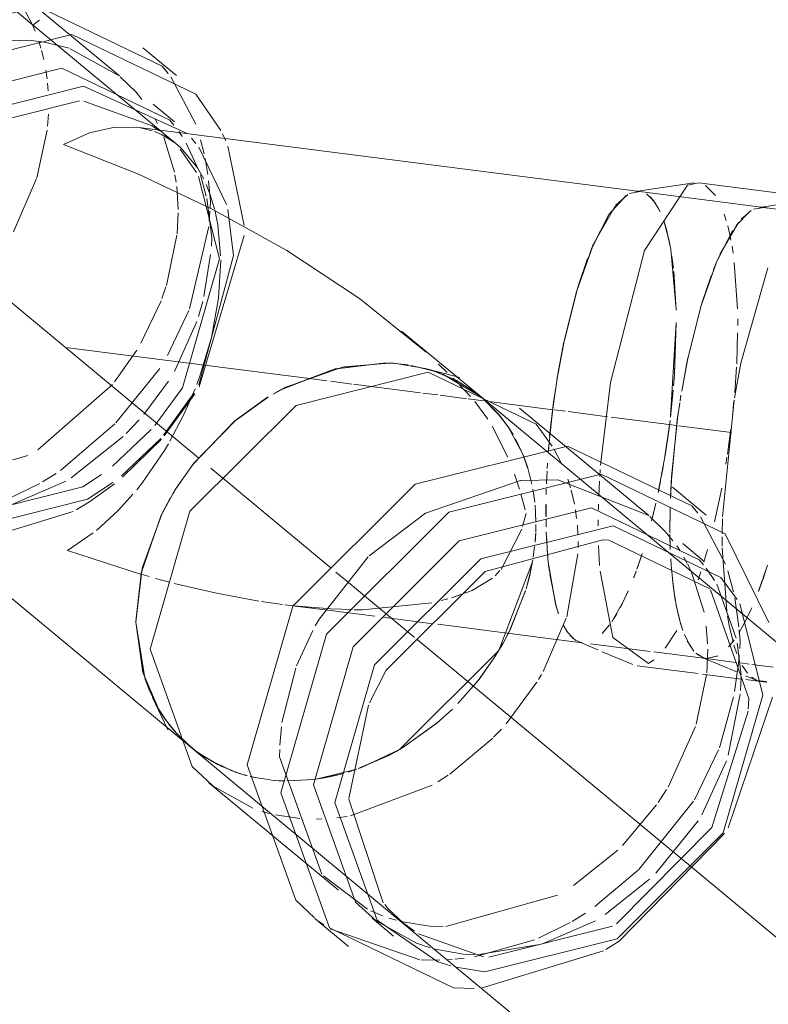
# Model space of a CAD drawing. Header units: millimetres. Extents: x -121 to 34184, y -147 to 33428.
# Tile 38 of 107: x 9452 to 9534, y 22972 to 23080. Entities that reach past the tile are written whole.
import ezdxf

# ---------------------------------------------------------------- set-up
doc = ezdxf.new("R2010")
doc.units = ezdxf.units.MM
doc.linetypes.add('ADSK_Осевая', pattern=[700, 500, -100, 0, -100])
doc.layers.add('P-PIPE-____-CNTR', color=3, linetype='ADSK_Осевая', lineweight=20)
doc.layers.add('P-PIPE-____-OTLN', color=3, linetype='Continuous', lineweight=20)

# ---------------------------------------------------------------- blocks, each defined once
blk = doc.blocks.new('ADSK_ППР_Отвод канализационный_Составной - Отвод раструбный-V14-_3D_ копия 1')
at = {"layer": 'P-PIPE-____-OTLN', "color": 22}
for p, q in [((7516.33, 23060.78), (7509.88, 23059.84)), ((7566.97, 23052.62), (7510.35, 23059.84)), ((7510.8, 23053.19), (7507.83, 23042.7)), ((7507.08, 23038.64), (7505.82, 23025.84))]:
    blk.add_line(p, q, dxfattribs=at)
at = {"layer": 'P-PIPE-____-OTLN', "color": 9}
for p, q in [((7507.31, 23057.83), (7508.78, 23059.36)), ((7509.22, 23059.63), (7510.35, 23059.84)), ((7505.28, 23054.13), (7506.92, 23057.26)), ((7503.4, 23048.85), (7505.07, 23053.64)), ((7501.96, 23043.03), (7503.38, 23048.75)), ((7501.32, 23039.63), (7501.94, 23042.93)), ((7507.83, 23042.7), (7507.12, 23038.89)), ((7500.87, 23036.68), (7501.11, 23038.35)), ((7501.14, 23038.54), (7501.24, 23039.16)), ((7500.21, 23030.21), (7500.85, 23036.58)), ((7500.09, 23028.09), (7500.2, 23030.11)), ((7505.81, 23025.66), (7505.78, 23023.95)), ((7505.78, 23022.42), (7506.28, 23015.45))]:
    blk.add_line(p, q, dxfattribs=at)
at = {"layer": 'P-PIPE-____-OTLN', "color": 10}
for p, q in [((7507.88, 23058.54), (7508.98, 23059.5)), ((7510.35, 23059.84), (7510.71, 23059.76)), ((7510.35, 23059.84), (7510.53, 23059.81)), ((7510.53, 23059.81), (7510.68, 23059.77)), ((7505.52, 23054.66), (7507.56, 23058.16)), ((7504.82, 23053.02), (7505.25, 23054.06)), ((7503.54, 23049.32), (7504.55, 23052.32)), ((7502.02, 23043.32), (7503.51, 23049.2)), ((7501.36, 23039.87), (7502.01, 23043.3)), ((7500.84, 23036.51), (7501.1, 23038.31)), ((7501.15, 23038.58), (7501.24, 23039.18)), ((7500.19, 23029.89), (7500.84, 23036.48)), ((7500.08, 23027.84), (7500.19, 23029.87)), ((7500.03, 23024.08), (7500.05, 23026.81)), ((7500.03, 23024.07), (7500.05, 23026.63)), ((7500.06, 23022.52), (7500.03, 23023.92)), ((7500.07, 23022.22), (7500.03, 23023.91)), ((7505.78, 23023.64), (7505.78, 23022.59)), ((7500.17, 23020.51), (7500.12, 23021.21)), ((7500.23, 23019.73), (7500.17, 23020.52)), ((7510.76, 23020.53), (7510.21, 23018.85)), ((7510.68, 23020.3), (7510.26, 23019.02)), ((7500.33, 23018.68), (7500.22, 23019.8)), ((7500.41, 23018.06), (7500.31, 23018.94)), ((7510.24, 23018.93), (7509.76, 23017.62)), ((7510.19, 23018.81), (7509.78, 23017.66)), ((7500.62, 23016.67), (7500.34, 23018.62)), ((7500.75, 23015.96), (7500.46, 23017.7)), ((7501.11, 23014.41), (7500.72, 23016.11)), ((7509.02, 23015.81), (7508.64, 23014.98)), ((7501.24, 23013.96), (7500.9, 23015.26)), ((7506.35, 23014.95), (7506.54, 23013.87)), ((7508.87, 23015.46), (7508.3, 23014.3)), ((7501.45, 23013.32), (7501.15, 23014.27)), ((7506.54, 23013.87), (7506.97, 23012.07)), ((7508.01, 23013.76), (7507.59, 23013.04)), ((7508.32, 23014.33), (7508, 23013.74)), ((7502.3, 23011.54), (7501.62, 23012.89)), ((7507.11, 23012.32), (7506.58, 23011.65)), ((7502.66, 23011.07), (7501.92, 23012.2)), ((7507.01, 23012.19), (7506.48, 23011.54)), ((7507.07, 23011.73), (7507.39, 23010.77)), ((7503.81, 23010.29), (7502.89, 23010.83)), ((7503.57, 23010.37), (7507.45, 23008.74)), ((7504.02, 23010.25), (7503.57, 23010.37)), ((7504.02, 23010.25), (7503.84, 23010.28)), ((7504.02, 23010.25), (7507.29, 23009.83)), ((7505.28, 23010.53), (7504.05, 23010.24)), ((7505.23, 23010.5), (7504.06, 23010.24)), ((7507.81, 23009.76), (7508.76, 23009.64)), ((7507.97, 23009.5), (7508.56, 23008.63)), ((7509.05, 23009.61), (7511.38, 23009.31)), ((7508.39, 23008.34), (7509.57, 23007.84)), ((7509.01, 23008.19), (7509.57, 23007.84)), ((7509.57, 23007.84), (7510.65, 23007.73)), ((7510.06, 23007.71), (7510.67, 23007.64))]:
    blk.add_line(p, q, dxfattribs=at)
blk = doc.blocks.new('ADSK_ППР_Тройник канализационный_Составной - Тройник канализационный-1734335-_3D_ копия 1')
at = {"layer": 'P-PIPE-____-OTLN', "color": 22}
for p, q in [((7445.9, 23066.67), (7421.01, 23087.32)), ((7439.47, 23074.28), (7425.23, 23086.1)), ((7445.76, 23074.32), (7442.06, 23077.39)), ((7445.55, 23069.23), (7443.18, 23071.2)), ((7496.72, 23061.58), (7441.35, 23068.65)), ((7502.69, 23062.52), (7496.25, 23061.58)), ((7531.94, 23058.85), (7503.2, 23062.52)), ((7495.57, 23061.36), (7496.72, 23061.58)), ((7389.08, 23048.84), (7447.33, 23000.52)), ((7479.25, 23039), (7470.51, 23046.25)), ((7474.11, 23041.84), (7471.56, 23042.47)), ((7476.91, 23041.13), (7473.12, 23042.14)), ((7497.72, 23025.96), (7483.47, 23037.78)), ((7504.01, 23026), (7500.31, 23029.08)), ((7493.32, 23023.25), (7492.64, 23023.28)), ((7503.8, 23020.92), (7501.43, 23022.89)), ((7443.78, 23004.71), (7442.74, 23006.82)), ((7443.12, 23005.97), (7444.81, 23002.43)), ((7444.34, 23003.82), (7445.88, 23001.89)), ((7445.62, 23002.18), (7444.85, 23003.12)), ((7449.31, 22996.6), (7463.56, 22984.78)), ((7469.05, 22982.74), (7470.72, 22981.16)), ((7460.98, 22981.66), (7464.68, 22978.59)), ((7467.27, 22981.71), (7469.64, 22979.74))]:
    blk.add_line(p, q, dxfattribs=at)
at = {"layer": 'P-PIPE-____-OTLN', "color": 10}
for p, q in [((7429.9, 23079.92), (7429.01, 23081.62)), ((7430.2, 23079.21), (7429.9, 23079.91)), ((7430.84, 23077.35), (7430.61, 23078.09)), ((7431.16, 23076.1), (7430.92, 23077.08)), ((7431.53, 23073.95), (7431.39, 23074.91)), ((7431.64, 23072.66), (7431.58, 23073.5)), ((7431.57, 23068.75), (7431.66, 23070.09)), ((7443.89, 23068.26), (7443.09, 23068.81)), ((7443.68, 23069.04), (7443.38, 23069.6)), ((7430.4, 23063.08), (7431.52, 23068.33)), ((7445.53, 23063.7), (7444.38, 23067.56)), ((7445.41, 23066.99), (7444.48, 23067.81)), ((7446.39, 23067.62), (7446.01, 23068.18)), ((7448.22, 23063.89), (7446.83, 23066.9)), ((7448.79, 23065.74), (7448.41, 23067.26)), ((7449.2, 23063.44), (7448.9, 23065.22)), ((7445.71, 23062.6), (7445.58, 23063.43)), ((7449.03, 23061.07), (7448.38, 23063.43)), ((7427.84, 23057.16), (7430.37, 23063)), ((7445.94, 23059.6), (7445.78, 23062.12)), ((7449.5, 23060.5), (7449.29, 23062.77)), ((7497.45, 23061.32), (7498.25, 23060.55)), ((7498.47, 23060.24), (7497.87, 23060.98)), ((7449.64, 23056.53), (7449.08, 23060.82)), ((7449.46, 23059.77), (7449.5, 23060.5)), ((7498.27, 23060.53), (7498.82, 23059.64)), ((7498.95, 23059.34), (7498.64, 23059.96)), ((7445.82, 23056.93), (7445.94, 23059.24)), ((7449.35, 23058.31), (7449.44, 23059.44)), ((7506.22, 23058.4), (7506, 23059.09)), ((7447.19, 23048.68), (7449.3, 23057.74)), ((7499.34, 23058.37), (7500, 23055.85)), ((7506.61, 23056.87), (7506.39, 23057.8)), ((7444.65, 23051.26), (7445.8, 23056.79)), ((7506.74, 23056.23), (7506.61, 23056.86)), ((7449.59, 23055.59), (7449.64, 23056.51)), ((7506.98, 23054.79), (7506.86, 23055.57)), ((7448.78, 23050.06), (7449.51, 23054.65)), ((7500.12, 23055.2), (7500.7, 23048.66)), ((7500.4, 23053.18), (7500.24, 23054.46)), ((7507.46, 23048.7), (7507.11, 23053.78)), ((7500.7, 23048.54), (7500.45, 23052.78)), ((7444.16, 23049.82), (7444.6, 23051.1)), ((7441.85, 23044.91), (7444.06, 23049.58)), ((7448.17, 23047.84), (7448.64, 23049.5)), ((7444.78, 23043.56), (7447.13, 23048.52)), ((7445.53, 23041.81), (7448, 23047.31)), ((7500.72, 23047.2), (7500.1, 23036.9)), ((7500.53, 23041.52), (7500.72, 23047.17)), ((7507.48, 23046.86), (7507.48, 23047.57)), ((7507.37, 23042.65), (7507.47, 23046.04)), ((7438.92, 23040.65), (7441.39, 23044.15)), ((7471.23, 23042.53), (7469.78, 23042.69)), ((7439.09, 23036.15), (7443.91, 23042.14)), ((7507.16, 23039.5), (7507.35, 23042.29)), ((7442.15, 23037.08), (7444.88, 23040.74)), ((7476.18, 23041.06), (7476.79, 23040.44)), ((7500.43, 23040.22), (7500.52, 23041.42)), ((7430.51, 23033.2), (7438.7, 23040.38)), ((7444.41, 23034.73), (7447.78, 23039.33)), ((7476.88, 23040.35), (7478.1, 23039.04)), ((7500.08, 23036.78), (7500.39, 23039.75)), ((7478.56, 23038.5), (7480.01, 23036.57)), ((7481.22, 23037.05), (7479.4, 23038.88)), ((7479.45, 23038.84), (7480.97, 23037.34)), ((7506.9, 23036.84), (7507.07, 23038.56)), ((7440.22, 23034.99), (7441.64, 23036.5)), ((7481.18, 23037.1), (7482.02, 23036.02)), ((7500.04, 23036.4), (7499.47, 23032.47)), ((7432.98, 23030.91), (7438.97, 23036.03)), ((7480.49, 23035.8), (7482.2, 23032.39)), ((7482.23, 23035.71), (7483.84, 23032.71)), ((7506.36, 23032.71), (7506.74, 23035.5)), ((7434.18, 23030.1), (7439.89, 23034.66)), ((7439.83, 23030.19), (7444.09, 23034.36)), ((7483.95, 23032.45), (7483.03, 23034.41)), ((7486.65, 23032.98), (7486.73, 23033.95)), ((7488.06, 23031.77), (7487.26, 23033.3)), ((7499.46, 23032.38), (7499.57, 23033.05)), ((7417.14, 23029.1), (7429.42, 23032.56)), ((7483.84, 23032.71), (7484.16, 23031.88)), ((7484.39, 23031.21), (7483.95, 23032.45)), ((7499.46, 23032.41), (7498.72, 23028.49)), ((7506.18, 23031.62), (7506.3, 23032.37)), ((7484.35, 23031.31), (7484.85, 23029.43)), ((7486.51, 23030.83), (7486.45, 23029.56)), ((7486.53, 23031.13), (7486.56, 23031.73)), ((7499.09, 23030.32), (7499.27, 23031.31)), ((7427.75, 23027.23), (7433.59, 23029.75)), ((7431.02, 23029.66), (7432.51, 23030.59)), ((7482.92, 23030.53), (7483.48, 23028.86)), ((7486.45, 23029.47), (7486.49, 23030.47)), ((7489.09, 23029.03), (7488.79, 23029.97)), ((7492.28, 23029.74), (7492.2, 23028.1)), ((7498.78, 23028.78), (7498.99, 23029.78)), ((7427.32, 23027.84), (7430.71, 23029.48)), ((7436.2, 23027.49), (7438.92, 23029.45)), ((7484.96, 23028.87), (7485.14, 23027.67)), ((7485.16, 23027.45), (7484.99, 23028.7)), ((7486.41, 23028.29), (7486.43, 23028.91)), ((7489.53, 23027.21), (7489.16, 23028.76)), ((7504.93, 23025.26), (7505.72, 23028.97)), ((7483.64, 23028.34), (7484.11, 23026.58)), ((7485.2, 23027.11), (7485.29, 23025.29)), ((7485.29, 23025.29), (7485.2, 23027.11)), ((7486.4, 23027.23), (7486.39, 23025.91)), ((7486.39, 23025.91), (7486.39, 23027.11)), ((7489.77, 23025.63), (7489.64, 23026.59)), ((7492.18, 23027.2), (7492.16, 23026.61)), ((7498.36, 23026.86), (7497.99, 23025.34)), ((7498.06, 23025.61), (7498.46, 23027.31)), ((7484.21, 23026.19), (7483.83, 23024.78)), ((7486.4, 23025.53), (7486.41, 23024.88)), ((7486.42, 23024.72), (7486.4, 23025.48)), ((7492.15, 23025.49), (7492.15, 23024.84)), ((7483.73, 23024.46), (7481.45, 23020.05)), ((7485.27, 23024.14), (7485.29, 23024.98)), ((7485.29, 23024.98), (7485.28, 23024.28)), ((7486.43, 23024.19), (7486.49, 23022.9)), ((7489.91, 23023.93), (7489.85, 23024.9)), ((7485.27, 23024.04), (7485.2, 23023.05)), ((7485.2, 23023.04), (7485.26, 23023.87)), ((7486.58, 23021.74), (7486.45, 23023.77)), ((7489.93, 23022.47), (7489.93, 23023.1)), ((7485.15, 23022.51), (7485, 23021.4)), ((7485.04, 23021.66), (7485.15, 23022.56)), ((7486.54, 23022.16), (7486.6, 23021.48)), ((7492.19, 23022.67), (7492.3, 23020.46)), ((7503.75, 23020.85), (7504.15, 23022.24)), ((7486.65, 23020.87), (7486.58, 23021.68)), ((7488.68, 23014.85), (7489.91, 23021.77)), ((7496.79, 23021.23), (7496.4, 23020.09)), ((7496.42, 23020.14), (7496.86, 23021.45)), ((7496.98, 23021.81), (7496.79, 23021.23)), ((7501.94, 23020.71), (7501.56, 23021.4)), ((7481.33, 23019.91), (7480.8, 23019.34)), ((7486.78, 23019.81), (7486.65, 23020.87)), ((7486.69, 23020.51), (7487.44, 23016.28)), ((7496.04, 23019.13), (7496.31, 23019.85)), ((7502.27, 23020.04), (7501.99, 23020.61)), ((7503.79, 23015.33), (7502.31, 23019.95)), ((7507.01, 23017.57), (7506.38, 23019.88)), ((7442.75, 23019.25), (7441.98, 23019.47)), ((7445, 23018.64), (7443.44, 23019.06)), ((7480.5, 23019.07), (7478.27, 23017.73)), ((7487.57, 23015.82), (7486.81, 23019.53)), ((7496.31, 23019.83), (7496.06, 23019.18)), ((7503.13, 23018.9), (7503.42, 23019.79)), ((7478.27, 23017.73), (7475.99, 23016.93)), ((7494.58, 23015.87), (7495.45, 23017.68)), ((7507.33, 23012.5), (7505.17, 23018.43)), ((7475.61, 23016.82), (7474.85, 23016.62)), ((7507.62, 23013.73), (7507.15, 23016.9)), ((7457.43, 23016.19), (7455.1, 23016.52)), ((7457.67, 23016.16), (7458.56, 23016.05)), ((7458.27, 23016.09), (7457.67, 23016.16)), ((7458.56, 23016.05), (7462.41, 23015.56)), ((7462.72, 23015.71), (7458.72, 23016.04)), ((7462.41, 23015.56), (7467.57, 23014.9)), ((7465.06, 23015.63), (7462.72, 23015.71)), ((7487.46, 23016.22), (7487.78, 23015.16)), ((7487.78, 23015.18), (7487.59, 23015.76)), ((7494.92, 23016.54), (7493.63, 23014.28)), ((7468.44, 23014.79), (7473.95, 23014.08)), ((7486.08, 23008.84), (7488.62, 23014.68)), ((7493.84, 23014.59), (7494.19, 23015.17)), ((7474.5, 23014.01), (7476.23, 23013.79)), ((7488.28, 23013.97), (7488.64, 23013.33)), ((7493.39, 23013.95), (7492.58, 23012.99)), ((7499.51, 23011.38), (7500.77, 23013.35)), ((7504.17, 23011.85), (7504.02, 23013.81)), ((7507.75, 23012.18), (7507.65, 23013.41)), ((7485.78, 23012.57), (7490.39, 23011.99)), ((7488.66, 23013.3), (7489.37, 23012.46)), ((7489.67, 23012.25), (7489.02, 23012.81)), ((7489.37, 23012.46), (7490.16, 23012.03)), ((7489.94, 23012.11), (7492.11, 23011.2)), ((7490.39, 23011.99), (7489.94, 23012.11)), ((7490.16, 23012.03), (7490.39, 23011.99)), ((7504.07, 23008.69), (7504.18, 23011.29)), ((7507.87, 23008.47), (7507.44, 23011.94)), ((7507.7, 23011.34), (7507.75, 23012.18)), ((7492.58, 23011), (7495.94, 23009.58)), ((7507.6, 23009.99), (7507.66, 23010.67)), ((7496.43, 23009.45), (7503.13, 23008.6)), ((7497.66, 23009.7), (7498.27, 23010.09)), ((7507.14, 23006.64), (7507.6, 23009.97)), ((7485.57, 23007.95), (7485.9, 23008.51)), ((7502.92, 23003.04), (7504.05, 23008.47)), ((7503.62, 23008.53), (7507.87, 23007.99)), ((7507.79, 23006.73), (7507.88, 23008.19)), ((7482.01, 23003.06), (7485.39, 23007.66)), ((7508.37, 23007.93), (7509.72, 23007.76)), ((7509.72, 23007.76), (7510.67, 23007.64)), ((7505.47, 23000.45), (7507.03, 23006.03)), ((7506.45, 22999.62), (7507.76, 23006.33)), ((7499.82, 22996.13), (7502.84, 23002.79)), ((7475.82, 22997.55), (7480.56, 23001.51)), ((7480.64, 23001.59), (7481.51, 23002.5)), ((7447.88, 23000.08), (7448.53, 22999.62)), ((7448.95, 22999.35), (7448.13, 22999.9)), ((7448.53, 22999.62), (7450.35, 22998.56)), ((7451.92, 22997.88), (7449.02, 22999.3)), ((7502.72, 22994.73), (7505.37, 23000.2)), ((7450.5, 22998.49), (7452.47, 22997.68)), ((7503.52, 22993.06), (7506.25, 22998.99)), ((7453.43, 22997.4), (7452.12, 22997.8)), ((7452.68, 22997.62), (7453.53, 22997.37)), ((7453.88, 22997.29), (7454.82, 22997.09)), ((7456.08, 22996.9), (7454.39, 22997.17)), ((7461.01, 22996.98), (7461.85, 22997.11)), ((7465.58, 22998.08), (7461.25, 22997.01)), ((7464.63, 22997.77), (7465.38, 22998.02)), ((7474.51, 22996.7), (7475.64, 22997.42)), ((7456.17, 22996.89), (7456.98, 22996.82)), ((7457.68, 22996.79), (7456.69, 22996.84)), ((7456.98, 22996.82), (7457.62, 22996.79)), ((7460.91, 22996.96), (7457.9, 22996.79)), ((7458.04, 22996.79), (7460.85, 22996.96)), ((7464.88, 22992.95), (7473.88, 22996.32)), ((7498.72, 22994.42), (7499.64, 22995.84)), ((7494.8, 22989.69), (7498.56, 22994.18)), ((7496.59, 22987.08), (7502.62, 22994.56)), ((7455.16, 22993.45), (7455.96, 22993.23)), ((7456.65, 22993.06), (7459.33, 22992.67)), ((7463.4, 22992.74), (7464.54, 22992.9)), ((7461.14, 22992.6), (7461.79, 22992.62)), ((7498.46, 22986.67), (7503.13, 22992.42)), ((7494.44, 22979.18), (7506.03, 22991.01)), ((7489.44, 22985.31), (7494.29, 22989.18)), ((7491.78, 22982.99), (7496.56, 22987.04)), ((7492.92, 22982.1), (7497.77, 22985.99)), ((7475.38, 22980.78), (7487.67, 22984.24)), ((7489.26, 22981.34), (7490.76, 22982.28)), ((7469.12, 22981.73), (7469.95, 22981.48)), ((7470.42, 22981.35), (7473.57, 22980.85)), ((7485.57, 22979.53), (7489.05, 22981.22)), ((7486, 22978.91), (7491.83, 22981.43)), ((7473.64, 22980.84), (7475.08, 22980.78)), ((7472.15, 22978.98), (7473.66, 22978.46)), ((7478.52, 22977.48), (7485.12, 22979.35)), ((7479.01, 22977.73), (7485.69, 22978.82)), ((7475.47, 22977.12), (7476.06, 22977.16)), ((7476.38, 22977.19), (7477.38, 22977.31))]:
    blk.add_line(p, q, dxfattribs=at)
at = {"layer": 'P-PIPE-____-OTLN', "color": 9}
for p, q in [((7433.96, 23077.32), (7431.54, 23077.94)), ((7439.46, 23074.29), (7434.07, 23077.28)), ((7444.83, 23074.56), (7444.17, 23075.35)), ((7447.87, 23068.98), (7445.12, 23074.18)), ((7443.09, 23068.81), (7435.56, 23071.52)), ((7443.08, 23068.25), (7441.64, 23068.61)), ((7445.48, 23068.88), (7445.01, 23069.43)), ((7447.89, 23066.86), (7447.39, 23067.46)), ((7451.17, 23067.15), (7450.8, 23067.93)), ((7451.26, 23060.16), (7448.2, 23066.46)), ((7453.2, 23057.85), (7451.41, 23066.58)), ((7447.97, 23063.66), (7446.15, 23066.23)), ((7450.47, 23054.17), (7448.19, 23063.25)), ((7505.05, 23061.13), (7503.95, 23062.25)), ((7494.06, 23060.06), (7495.4, 23061.26)), ((7496.95, 23061.54), (7496.72, 23061.58)), ((7491.68, 23055.93), (7493.99, 23059.97)), ((7452.01, 23054.56), (7451.4, 23059.61)), ((7448.26, 23040.11), (7453.2, 23056.75)), ((7491.24, 23054.88), (7491.64, 23055.85)), ((7448.2, 23040.35), (7452.01, 23054.56)), ((7489.94, 23051.16), (7490.98, 23054.22)), ((7488.43, 23045.26), (7489.91, 23051.06)), ((7487.76, 23041.81), (7488.4, 23045.14)), ((7464.19, 23042.32), (7469.16, 23042.73)), ((7469.6, 23042.7), (7468.87, 23042.73)), ((7474.56, 23042.62), (7475.54, 23041.68)), ((7457.77, 23040.07), (7464.13, 23042.3)), ((7473.57, 23042.01), (7474.64, 23041.66)), ((7476.55, 23040.8), (7474.11, 23041.84)), ((7475.05, 23041.5), (7479.19, 23039.05)), ((7487.75, 23041.73), (7487.55, 23040.52)), ((7487.24, 23038.43), (7487.54, 23040.47)), ((7444.33, 23034.8), (7447.65, 23039.4)), ((7456.62, 23039.45), (7457.75, 23040.06)), ((7452.32, 23036.49), (7455.78, 23038.96)), ((7486.77, 23034.37), (7487.22, 23038.34)), ((7447.69, 23031.76), (7452.29, 23036.46)), ((7438.7, 23031.38), (7442.96, 23035.41)), ((7487.09, 23033.59), (7485.31, 23036)), ((7439.7, 23030.33), (7444.02, 23034.44)), ((7486.77, 23034.35), (7486.66, 23033.07)), ((7445.75, 23029.02), (7447.67, 23031.73)), ((7492.36, 23031.03), (7492.31, 23030.25)), ((7445.73, 23028.99), (7445.34, 23028.35)), ((7434.72, 23026.59), (7436.2, 23027.49)), ((7444.04, 23025.93), (7445.06, 23027.86)), ((7421, 23022.33), (7434.4, 23026.4)), ((7503.08, 23026.24), (7502.42, 23027.03)), ((7441.86, 23019.65), (7444.03, 23025.91)), ((7506.13, 23020.63), (7503.38, 23025.84)), ((7433.75, 23022.14), (7436.6, 23024.06)), ((7492.64, 23023.28), (7479.72, 23019.83)), ((7504.4, 23017.91), (7493.32, 23023.25)), ((7441.91, 23019.49), (7433.75, 23022.14)), ((7501.15, 23022.07), (7500.77, 23022.63)), ((7503.72, 23020.56), (7503.26, 23021.11)), ((7504.93, 23018.84), (7504.02, 23020.18)), ((7441.29, 23014.33), (7441.86, 23019.61)), ((7508.72, 23005.86), (7504.5, 23017.79)), ((7510.26, 23006.27), (7507.7, 23016.25)), ((7442.26, 23008.12), (7441.29, 23014.23)), ((7476.23, 23013.79), (7485.78, 23012.57)), ((7460.74, 23013.34), (7458.95, 23009.43)), ((7480.78, 23010.42), (7481.69, 23011.95)), ((7458.87, 23009.2), (7457.35, 23003.23)), ((7442.74, 23006.82), (7442.27, 23008.11)), ((7506.43, 22991.66), (7511.31, 23006)), ((7508.65, 23004.69), (7508.72, 23005.86)), ((7443.78, 23004.72), (7444.3, 23003.88)), ((7444.61, 23003.45), (7443.78, 23004.71)), ((7466.89, 23005.14), (7464.72, 22994.88)), ((7457.29, 23002.73), (7457.12, 23000.72)), ((7447.33, 23000.52), (7445.62, 23002.18)), ((7446.38, 23001.38), (7447.88, 23000.08)), ((7470, 23000.1), (7470.76, 23000.54)), ((7457.11, 23000.27), (7457.1, 22999.45)), ((7457.1, 22999.45), (7461.73, 22986.56)), ((7449.8, 22996.21), (7454.16, 22993.8)), ((7464.72, 22994.8), (7468.5, 22983.4)), ((7461.92, 22986.35), (7466.76, 22982.7)), ((7468.66, 22983.2), (7469.05, 22982.74)), ((7467.13, 22982.52), (7468.41, 22981.98)), ((7461.39, 22981.4), (7461.97, 22980.98)), ((7467.72, 22981.41), (7472.15, 22978.98)), ((7470.72, 22981.16), (7471.94, 22980.28)), ((7462.65, 22980.53), (7472.51, 22977.13)), ((7472.37, 22980), (7479.53, 22977.47)), ((7480.12, 22977.41), (7493.72, 22980.82)), ((7492.97, 22978.27), (7494.44, 22979.18)), ((7479.27, 22974.02), (7492.74, 22978.14)), ((7472.65, 22977.12), (7474.71, 22977.09)), ((7474.49, 22976.93), (7475.92, 22976.46))]:
    blk.add_line(p, q, dxfattribs=at)
at = {"layer": 'P-PIPE-____-OTLN', "color": 22}
for points in [[(7444.17, 23075.35, 0), (7430.53, 23081.93, 0), (7413.77, 23077.72, 0), (7400.32, 23064.33, 0), (7395.29, 23046.88, 0)], [(7450.63, 23068.27, 0), (7447.88, 23072.28, 0), (7434.23, 23078.85, 0), (7417.48, 23074.64, 0), (7404.02, 23061.26, 0), (7399, 23043.8, 0)], [(7445.01, 23069.43, 0), (7433.16, 23075.14, 0), (7418.61, 23071.48, 0), (7406.92, 23059.86, 0), (7402.56, 23044.7, 0)], [(7446.92, 23067.96, 0), (7435.54, 23073.17, 0), (7420.99, 23069.51, 0), (7409.3, 23057.89, 0), (7404.94, 23042.73, 0)], [(7441.64, 23068.61, 0), (7438.98, 23068.67, 0), (7436.19, 23068.04, 0), (7433.33, 23066.74, 0)], [(7433.33, 23066.74, 0), (7441.56, 23063.48, 0), (7449.77, 23059.62, 0), (7457.9, 23055.11, 0), (7465.9, 23049.83, 0), (7473.2, 23043.94, 0)], [(7503.2, 23062.52, 0), (7501.97, 23062.28, 0), (7497.23, 23055.09, 0), (7493.48, 23040.6, 0), (7492.39, 23031.5, 0)], [(7495.21, 23061.14, 0), (7493.35, 23059.09, 0), (7491.5, 23055.51, 0), (7489.79, 23050.66, 0), (7488.34, 23044.87, 0), (7487.75, 23041.73, 0)], [(7468.78, 23042.74, 0), (7463.08, 23042.07, 0), (7457.4, 23039.87, 0), (7456.38, 23039.31, 0)], [(7469.16, 23042.73, 0), (7469.89, 23042.68, 0), (7473.12, 23042.14, 0)], [(7485.31, 23036, 0), (7473.45, 23041.71, 0), (7458.91, 23038.06, 0), (7447.22, 23026.43, 0), (7442.85, 23011.27, 0)], [(7487.54, 23040.47, 0), (7487.64, 23041.1, 0), (7487.76, 23041.81, 0)], [(7479.25, 23039.01, 0), (7478.7, 23039.44, 0), (7476.55, 23040.8, 0)], [(7487.55, 23040.52, 0), (7487.25, 23038.52, 0), (7486.8, 23034.7, 0)], [(7455.83, 23038.99, 0), (7452.11, 23036.31, 0), (7447.59, 23031.62, 0), (7445.73, 23028.99, 0)], [(7502.42, 23027.03, 0), (7488.77, 23033.61, 0), (7472.02, 23029.4, 0), (7458.56, 23016.01, 0), (7453.54, 22998.56, 0)], [(7510.91, 23014.2, 0), (7506.12, 23023.96, 0), (7492.48, 23030.53, 0), (7475.72, 23026.32, 0), (7462.27, 23012.94, 0), (7457.24, 22995.49, 0)], [(7445.34, 23028.35, 0), (7444.13, 23026.13, 0), (7441.99, 23020.19, 0), (7441.29, 23014.23, 0)], [(7503.26, 23021.11, 0), (7491.41, 23026.82, 0), (7476.86, 23023.17, 0), (7465.17, 23011.54, 0), (7460.81, 22996.38, 0)], [(7507.42, 23016.73, 0), (7505.63, 23019.14, 0), (7493.78, 23024.85, 0), (7479.23, 23021.2, 0), (7467.54, 23009.57, 0), (7463.18, 22994.41, 0)], [(7441.29, 23014.23, 0), (7442.1, 23008.65, 0), (7443.78, 23004.72, 0)], [(7442.85, 23011.27, 0), (7447.48, 22998.38, 0), (7449.8, 22996.21, 0)], [(7453.54, 22998.56, 0), (7458.87, 22983.71, 0), (7460.93, 22981.76, 0)], [(7460.81, 22996.38, 0), (7465.43, 22983.48, 0), (7467.72, 22981.41, 0)], [(7457.24, 22995.49, 0), (7462.57, 22980.64, 0), (7476.22, 22974.06, 0), (7478.5, 22973.99, 0)], [(7463.18, 22994.41, 0), (7467.81, 22981.51, 0), (7474.49, 22976.93, 0)]]:
    blk.add_polyline3d(points, dxfattribs=at)
at = {"layer": 'P-PIPE-____-OTLN', "color": 9}
for points in [[(7431.49, 23077.95, 0), (7429.46, 23078.21, 0), (7425.83, 23078.18, 0)], [(7441.96, 23071.71, 0), (7441.31, 23072.5, 0), (7439.57, 23074.2, 0)], [(7435.07, 23071.56, 0), (7421.48, 23068.15, 0), (7410.55, 23057.28, 0), (7406.48, 23043.12, 0)], [(7445.49, 23067, 0), (7444.1, 23067.84, 0), (7443.32, 23068.17, 0)], [(7448.75, 23062.96, 0), (7448.07, 23064.17, 0), (7446.27, 23066.35, 0), (7445.9, 23066.67, 0)], [(7449.94, 23059.68, 0), (7449.44, 23061.33, 0), (7449.03, 23062.37, 0)], [(7450.61, 23054.52, 0), (7450.3, 23057.92, 0), (7449.97, 23059.57, 0)], [(7443.36, 23035.87, 0), (7446.4, 23040.01, 0), (7450.47, 23054.17, 0)], [(7447.99, 23040.37, 0), (7448.29, 23041.18, 0), (7449.59, 23045.52, 0), (7450.38, 23049.86, 0), (7450.62, 23054.05, 0)], [(7445.04, 23034.14, 0), (7446.54, 23037, 0), (7447.81, 23039.9, 0)], [(7441.38, 23028.8, 0), (7442.01, 23029.6, 0), (7444.42, 23033.1, 0), (7444.88, 23033.86, 0)], [(7412.47, 23029.48, 0), (7421.88, 23025.73, 0), (7435.47, 23029.14, 0), (7437.51, 23030.47, 0)], [(7421.41, 23024.12, 0), (7435.96, 23027.78, 0), (7438.75, 23029.6, 0)], [(7483.6, 23029.81, 0), (7473.15, 23026.24, 0), (7466.96, 23021.53, 0)], [(7497.71, 23025.97, 0), (7487.7, 23029.89, 0), (7483.62, 23029.82, 0)], [(7436.96, 23024.34, 0), (7439.38, 23026.56, 0), (7440.97, 23028.31, 0)], [(7500.36, 23023.19, 0), (7499.55, 23024.18, 0), (7497.82, 23025.88, 0)], [(7466.85, 23021.42, 0), (7461.47, 23014.61, 0), (7461.02, 23013.84, 0)], [(7484.92, 23020.88, 0), (7481.21, 23011.13, 0), (7470.29, 23000.26, 0), (7466.03, 22998.24, 0)], [(7479.69, 23019.81, 0), (7468.8, 23008.96, 0), (7466.99, 23005.37, 0)], [(7476.5, 22976.31, 0), (7479.66, 22975.8, 0), (7494.21, 22979.46, 0), (7505.9, 22991.09, 0), (7510.26, 23006.24, 0)], [(7494.16, 22981.09, 0), (7504.64, 22991.69, 0), (7508.64, 23004.47, 0)]]:
    blk.add_polyline3d(points, dxfattribs=at)
at = {"layer": 'P-PIPE-____-OTLN', "color": 10}
for points in [[(7500.11, 23055.24, 0), (7499.65, 23057.35, 0), (7499.34, 23058.38, 0)], [(7482.77, 23034.86, 0), (7482.24, 23035.7, 0), (7481.22, 23037.05, 0)], [(7499.57, 23033.05, 0), (7499.86, 23035.05, 0), (7500.04, 23036.39, 0)], [(7484.22, 23017.92, 0), (7484.6, 23019.33, 0), (7484.96, 23021.1, 0)], [(7492.34, 23019.87, 0), (7493.75, 23012.55, 0), (7497.66, 23009.7, 0)], [(7454.82, 23016.57, 0), (7450.16, 23017.43, 0), (7445.5, 23018.51, 0)], [(7481.69, 23011.95, 0), (7482.45, 23013.4, 0), (7484.15, 23017.71, 0)], [(7473.83, 23016.38, 0), (7466.22, 23015.62, 0), (7465.31, 23015.62, 0)], [(7476.71, 23005.29, 0), (7479, 23007.9, 0), (7480.78, 23010.42, 0)], [(7470.76, 23000.54, 0), (7474.47, 23003.21, 0), (7476.1, 23004.69, 0)], [(7465.75, 22998.15, 0), (7469.19, 22999.65, 0), (7470, 23000.1, 0)], [(7461.89, 22997.12, 0), (7463.5, 22997.46, 0), (7464.13, 22997.63, 0)], [(7474.2, 22978.31, 0), (7477.29, 22977.77, 0), (7478.56, 22977.72, 0)]]:
    blk.add_polyline3d(points, dxfattribs=at)
blk = doc.blocks.new('ADSK_ППР_Тройник канализационный_Составной - Тройник канализационный-1734338-_3D_ копия 1')
at = {"layer": 'P-PIPE-____-OTLN', "color": 10}
blk.add_line((7429.96, 23079.86), (7430.69, 23080.41), dxfattribs=at)

msp = doc.modelspace()

# ---------------------------------------------------------------- linework, layer by layer
at = {"layer": 'P-PIPE-____-CNTR', "color": 9}
for p, q in [((9436.99, 23060.68), (9471.23, 23032.28)), ((9456.56, 23044.44), (9483.39, 23041.02)), ((9503.15, 23038.5), (9510.17, 23037.6)), ((9580.86, 22941.33), (9495.23, 23012.36)), ((9580.86, 22941.33), (9495.23, 23012.36))]:
    msp.add_line(p, q, dxfattribs=at)
at = {"layer": 'P-PIPE-____-CNTR', "color": 10}
for p, q in [((9483.39, 23041.02), (9485.32, 23040.77)), ((9485.75, 23040.72), (9488.05, 23040.42)), ((9488.23, 23040.4), (9489.63, 23040.22)), ((9489.65, 23040.22), (9495.61, 23039.46)), ((9495.88, 23039.43), (9497.52, 23039.22)), ((9497.77, 23039.18), (9500.69, 23038.81)), ((9500.86, 23038.79), (9502.54, 23038.58)), ((9510.37, 23037.58), (9511.55, 23037.43)), ((9511.86, 23037.39), (9516.19, 23036.83)), ((9523.8, 23035.86), (9516.58, 23036.79)), ((9523.8, 23035.86), (9516.58, 23036.79)), ((9529.82, 23035.1), (9524, 23035.84)), ((9529.82, 23035.1), (9524, 23035.84)), ((9472.56, 23031.17), (9485.79, 23020.2)), ((9488.11, 23018.27), (9486.31, 23019.76)), ((9488.11, 23018.27), (9486.31, 23019.76)), ((9494.93, 23012.61), (9488.14, 23018.25)), ((9494.93, 23012.61), (9488.14, 23018.25))]:
    msp.add_line(p, q, dxfattribs=at)
at = {"layer": 'P-PIPE-____-OTLN', "color": 22}
for p, q in [((9516.38, 23059.11), (9518.2, 23061.12)), ((9533.37, 23059.84), (9519.74, 23061.58)), ((9514.52, 23055.53), (9516.34, 23059.04)), ((9512.82, 23050.67), (9514.49, 23055.45)), ((9511.36, 23044.87), (9512.79, 23050.58)), ((9510.77, 23041.74), (9511.34, 23044.77)), ((9486.19, 23042.09), (9491.81, 23042.74)), ((9491.89, 23042.73), (9492.64, 23042.7)), ((9480.5, 23039.92), (9486.1, 23042.06)), ((9497.21, 23041.82), (9499.57, 23040.8)), ((9510.27, 23038.52), (9510.56, 23040.51)), ((9479.4, 23039.31), (9480.41, 23039.87)), ((9501.78, 23039.39), (9502.27, 23039.01)), ((9475.21, 23036.38), (9478.83, 23038.97)), ((9611.91, 22948.06), (9502.27, 23039)), ((9509.82, 23034.7), (9510.26, 23038.42)), ((9470.67, 23031.71), (9475.14, 23036.32)), ((9468.75, 23028.99), (9470.61, 23031.63)), ((9467.2, 23026.22), (9468.36, 23028.35)), ((9465.03, 23020.29), (9467.16, 23026.13)), ((9464.31, 23014.33), (9465.01, 23020.2)), ((9465.09, 23008.73), (9464.31, 23014.23)), ((9467.32, 23003.89), (9466.8, 23004.72)), ((9468.38, 23002.49), (9467.37, 23003.82)), ((9470.35, 23000.52), (9579.98, 22909.57))]:
    msp.add_line(p, q, dxfattribs=at)
at = {"layer": 'P-PIPE-____-OTLN', "color": 9}
for p, q in [((9519.74, 23061.58), (9519.95, 23061.54)), ((9531.83, 23059.38), (9530.33, 23057.83)), ((9529.97, 23057.3), (9528.3, 23054.12)), ((9528.12, 23053.71), (9526.42, 23048.84)), ((9492.81, 23042.69), (9494.23, 23042.53)), ((9494.58, 23042.47), (9497.14, 23041.84)), ((9510.56, 23040.51), (9510.77, 23041.74)), ((9499.57, 23040.8), (9501.73, 23039.44)), ((9509.68, 23033.07), (9509.79, 23034.35)), ((9468.36, 23028.35), (9468.75, 23028.99)), ((9504.71, 23011.95), (9503.8, 23010.42)), ((9466.8, 23004.72), (9465.12, 23008.64)), ((9470.84, 23000.13), (9469.42, 23001.36)), ((9493.79, 23000.55), (9493, 23000.08))]:
    msp.add_line(p, q, dxfattribs=at)
at = {"layer": 'P-PIPE-____-OTLN', "color": 10}
for p, q in [((9520.9, 23060.98), (9521.47, 23060.28)), ((9521.66, 23059.96), (9521.97, 23059.35)), ((9533.58, 23059.8), (9533.37, 23059.84)), ((9533.69, 23059.77), (9533.58, 23059.8)), ((9523.26, 23054.45), (9523.43, 23053.17)), ((9523.47, 23052.79), (9523.72, 23048.53)), ((9523.74, 23047.18), (9523.55, 23041.62)), ((9523.54, 23041.43), (9523.45, 23040.22)), ((9523.41, 23039.75), (9523.1, 23036.78)), ((9502.42, 23038.88), (9504.25, 23037.04)), ((9524.26, 23039.18), (9524.17, 23038.59)), ((9506.05, 23034.4), (9506.97, 23032.45)), ((9522.59, 23033.06), (9522.48, 23032.38)), ((9506.97, 23032.45), (9507.4, 23031.22)), ((9509.47, 23029.55), (9509.53, 23030.83)), ((9522.29, 23031.31), (9522.11, 23030.32)), ((9522.01, 23029.79), (9521.81, 23028.8)), ((9508.01, 23028.7), (9508.18, 23027.45)), ((9508.22, 23027.11), (9508.31, 23025.3)), ((9509.42, 23025.82), (9509.42, 23027.22)), ((9521.48, 23027.31), (9521.08, 23025.61)), ((9523.07, 23026.81), (9523.05, 23024.08)), ((9509.43, 23024.88), (9509.42, 23025.54)), ((9508.31, 23024.98), (9508.29, 23024.13)), ((9509.52, 23022.9), (9509.45, 23024.19)), ((9508.28, 23023.87), (9508.22, 23023.04)), ((9523.05, 23023.91), (9523.08, 23022.52)), ((9508.17, 23022.55), (9508.06, 23021.66)), ((9509.62, 23021.47), (9509.56, 23022.16)), ((9519.88, 23021.44), (9519.44, 23020.14)), ((9523.14, 23021.21), (9523.19, 23020.51)), ((9510.47, 23016.27), (9509.72, 23020.43)), ((9519.33, 23019.85), (9519.07, 23019.14)), ((9533.29, 23019.02), (9533.7, 23020.29)), ((9532.78, 23017.61), (9533.26, 23018.93)), ((9518.46, 23017.67), (9517.61, 23015.89)), ((9510.81, 23015.15), (9510.49, 23016.16)), ((9523.74, 23016.11), (9524.13, 23014.42)), ((9531.67, 23015), (9532.05, 23015.81)), ((9517.22, 23015.19), (9516.86, 23014.6)), ((9511.67, 23013.32), (9511.3, 23013.96)), ((9524.18, 23014.24), (9524.47, 23013.33)), ((9531.03, 23013.76), (9531.34, 23014.34)), ((9512.4, 23012.46), (9511.68, 23013.29)), ((9513.18, 23012.03), (9512.4, 23012.46)), ((9524.64, 23012.89), (9525.31, 23011.55)), ((9529.59, 23011.64), (9530.13, 23012.32)), ((9513.41, 23011.99), (9513.2, 23012.03)), ((9514.32, 23011.87), (9520.86, 23011.04)), ((9521.29, 23010.98), (9527.04, 23010.25)), ((9526.05, 23010.7), (9526.84, 23010.29)), ((9526.84, 23010.29), (9527.04, 23010.25)), ((9527.07, 23010.24), (9528.32, 23010.54)), ((9471.51, 22999.65), (9470.84, 23000.13)), ((9473.38, 22998.56), (9471.51, 22999.65)), ((9475.42, 22997.71), (9473.53, 22998.48)), ((9476.54, 22997.38), (9475.68, 22997.62)), ((9477.84, 22997.09), (9476.89, 22997.29)), ((9486.43, 22997.44), (9484.88, 22997.11)), ((9487.17, 22997.64), (9486.43, 22997.44)), ((9488.43, 22998.03), (9487.66, 22997.78)), ((9479.98, 22996.82), (9479.2, 22996.89)), ((9480.64, 22996.79), (9479.98, 22996.82)), ((9483.85, 22996.96), (9481.05, 22996.79)), ((9484.85, 22997.11), (9484.01, 22996.98))]:
    msp.add_line(p, q, dxfattribs=at)
for points in [[(9522.36, 23058.38, 0), (9522.66, 23057.41, 0), (9523.13, 23055.24, 0)], [(9504.25, 23037.04, 0), (9505.31, 23035.63, 0), (9505.8, 23034.84, 0)], [(9523.06, 23036.39, 0), (9522.9, 23035.15, 0), (9522.59, 23033.06, 0)], [(9507.98, 23021.1, 0), (9507.59, 23019.24, 0), (9507.24, 23017.92, 0)], [(9523.24, 23019.8, 0), (9523.35, 23018.69, 0), (9523.64, 23016.67, 0)], [(9507.17, 23017.7, 0), (9505.42, 23013.31, 0), (9504.71, 23011.95, 0)], [(9503.8, 23010.42, 0), (9501.95, 23007.82, 0), (9499.73, 23005.29, 0)], [(9499.12, 23004.68, 0), (9497.42, 23003.15, 0), (9493.79, 23000.55, 0)], [(9493, 23000.08, 0), (9492.12, 22999.6, 0), (9488.8, 22998.16, 0)]]:
    msp.add_polyline3d(points, dxfattribs=at)
at = {"layer": 'P-PIPE-____-OTLN', "color": 9}
for points in [[(9526.41, 23048.79, 0), (9524.98, 23043.03, 0), (9524.34, 23039.63, 0)], [(9524.13, 23038.35, 0), (9523.89, 23036.68, 0), (9523.23, 23030.21, 0), (9523.11, 23028.09, 0)]]:
    msp.add_polyline3d(points, dxfattribs=at)

# ---------------------------------------------------------------- block references
at = {"layer": 'P-PIPE-____-OTLN', "color": 22}
for name in ['ADSK_ППР_Тройник канализационный_Составной - Тройник канализационный-1734338-_3D_ копия 1', 'ADSK_ППР_Тройник канализационный_Составной - Тройник канализационный-1734335-_3D_ копия 1']:
    msp.add_blockref(name, (2023.02, 0), dxfattribs=at)
at = {"layer": 'P-PIPE-____-OTLN', "color": 9}
msp.add_blockref('ADSK_ППР_Отвод канализационный_Составной - Отвод раструбный-V14-_3D_ копия 1', (2023.02, 0), dxfattribs=at)

doc.saveas('drawing.dxf')
